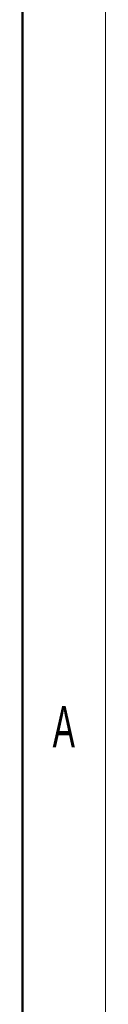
# Model space of a CAD drawing. Header units: millimetres. Extents: x 0 to 420, y 0 to 297.
# Tile 6 of 7: x 415 to 420, y 132 to 191. Entities that reach past the tile are written whole.
import ezdxf

# ---------------------------------------------------------------- set-up
doc = ezdxf.new("R2010")
doc.units = ezdxf.units.MM
doc.layers.add('ОСНОВНОЙ', color=7, linetype='Continuous', lineweight=25)
doc.styles.add('SLDTEXTSTYLE2', font='TXT', dxfattribs={"width": 0.605})

msp = doc.modelspace()

# ---------------------------------------------------------------- linework, layer by layer
at = {"color": 7, "linetype": 'Continuous', "lineweight": 18}
msp.add_line((420, 297), (420, 0), dxfattribs=at)
at = {"color": 7, "linetype": 'Continuous', "lineweight": 50}
msp.add_line((415, 5), (415, 292), dxfattribs=at)
at = {"layer": 'ОСНОВНОЙ', "linetype": 'Continuous', "lineweight": 18}
for p, q in [((415, 292), (415, 5)), ((415.001, 148.5), (414.999, 148.5))]:
    msp.add_line(p, q, dxfattribs=at)

# ---------------------------------------------------------------- texts
at = {"layer": 'ОСНОВНОЙ', "insert": (417.487, 149.823), "char_height": 2.5, "attachment_point": 2, "style": 'SLDTEXTSTYLE2'}
msp.add_mtext('A', dxfattribs=at)

doc.saveas('drawing.dxf')
